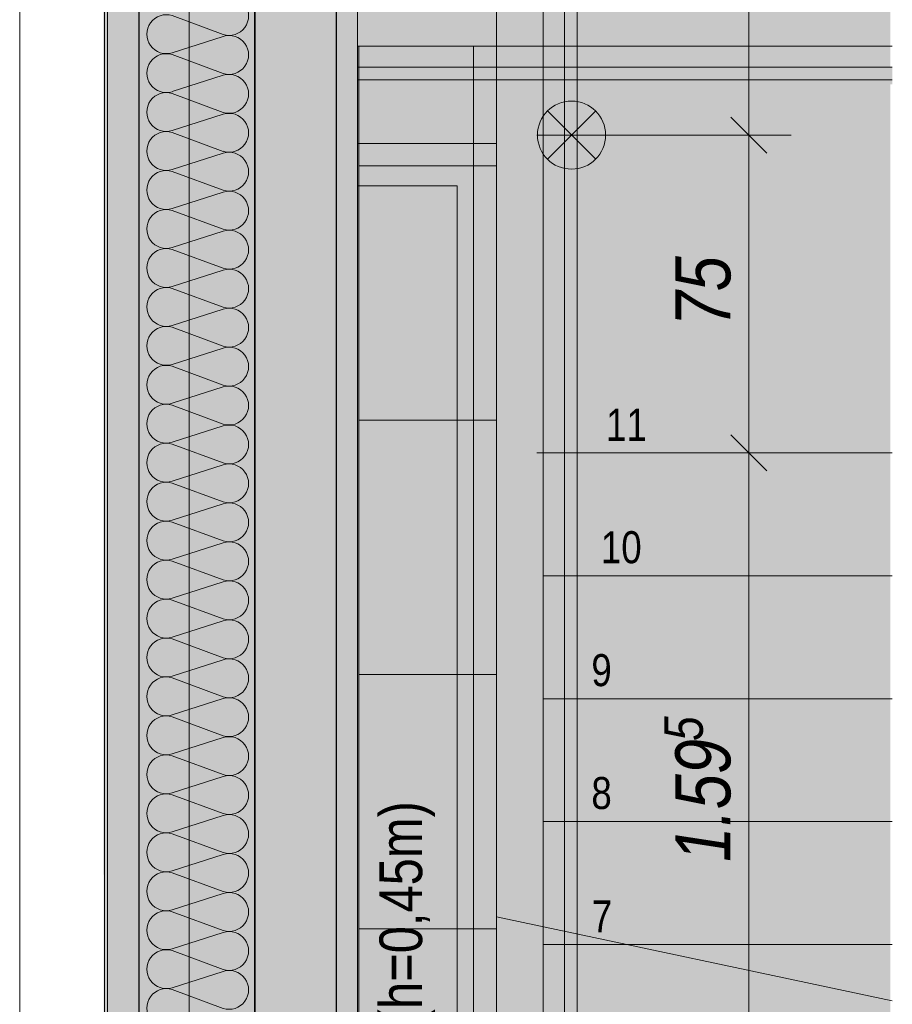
# Model space of a CAD drawing. Extents: x -620 to 300, y 62 to 1112.
# Tile 157 of 235: x 35 to 77, y 405 to 451. Entities that reach past the tile are written whole.
import ezdxf
from ezdxf.lldxf.tags import DXFTag

# ---------------------------------------------------------------- set-up
doc = ezdxf.new("R2010")
doc.units = 0
doc.layers.get('0').update_dxf_attribs({"lineweight": 13})
for name, color, linetype, lineweight, true_color in [('00_ E_ST_Handlaufleuchte', 7, 'Continuous', 13, 0xb2b200), ('00_E_ST_Handlaufleuchte_Bem', 7, 'Continuous', 5, 0x7d7d00), ('00_E_ST_Handlaufleuchte_Kabel', 3, 'Continuous', 18, 0x00ff00), ('00_E_ST_Handlaufleuchte–Handlauf-Position', 7, 'Continuous', 5, 0x0000b2), ('30 -33 Aussenwände- 7 Fassade_ Elemente', 7, 'Continuous', 9, 0x00aacc), ('30 -34 Innenwände- 6 Elemente', 7, 'Continuous', 9, 0xff6633), ('30 -35 Decken- 1 Konstruktion-Träger- Stahlbeton', 7, 'Continuous', 13, 0x33aa00), ('30 -35 Decken- 2.2 Treppen Außen', 9, 'Continuous', 9, 0x808080), ('60- 61 allgemeine Ausstattung- 4 Terrassen', 9, 'Continuous', 9, 0x808080), ('iwb_Layout BA_Markierung', 7, 'Continuous', 9, 0xbadcdc)]:
    doc.layers.add(name, color=color, linetype=linetype, lineweight=lineweight, true_color=true_color)
doc.layers.add('70 -71 Achsen- 1 Gebäudeachsen', color=7, linetype='STRICHPUNKT2-A06CPVE5L0', lineweight=18)
doc.styles.get("Standard").update_dxf_attribs({"font": 'ARIALN.TTF'})
tags = doc.linetypes.add('grob-A06CPVE1L0', pattern=[14, 3, -8, 3]).pattern_tags.tags
tags[8:9] = [DXFTag(74, 4), DXFTag(75, 0), DXFTag(340, '0'), DXFTag(46, 0.0), DXFTag(50, 0.0), DXFTag(44, 0.0), DXFTag(45, 0.0)]
tags[6:7] = [DXFTag(74, 4), DXFTag(75, 0), DXFTag(340, '0'), DXFTag(46, 0.0), DXFTag(50, 0.0), DXFTag(44, 0.0), DXFTag(45, 0.0)]
tags[4:5] = [DXFTag(74, 4), DXFTag(75, 0), DXFTag(340, '0'), DXFTag(46, 0.0), DXFTag(50, 0.0), DXFTag(44, 0.0), DXFTag(45, 0.0)]
tags = doc.linetypes.add('STRICHPUNKT2-A06CPVE5L0', pattern=[12.7, 6.35, -3.175, 0, -3.175]).pattern_tags.tags
tags[10:11] = [DXFTag(74, 4), DXFTag(75, 0), DXFTag(340, '0'), DXFTag(46, 0.0), DXFTag(50, 0.0), DXFTag(44, 0.0), DXFTag(45, 0.0)]
tags[8:9] = [DXFTag(74, 4), DXFTag(75, 0), DXFTag(340, '0'), DXFTag(46, 0.0), DXFTag(50, 0.0), DXFTag(44, 0.0), DXFTag(45, 0.0)]
tags[6:7] = [DXFTag(74, 4), DXFTag(75, 0), DXFTag(340, '0'), DXFTag(46, 0.0), DXFTag(50, 0.0), DXFTag(44, 0.0), DXFTag(45, 0.0)]
tags[4:5] = [DXFTag(74, 4), DXFTag(75, 0), DXFTag(340, '0'), DXFTag(46, 0.0), DXFTag(50, 0.0), DXFTag(44, 0.0), DXFTag(45, 0.0)]

# ---------------------------------------------------------------- blocks, each defined once
blk = doc.blocks.new('Polygon-A06CPVDVL0')
at = {"color": 0, "linetype": 'ByBlock', "lineweight": -2, "ltscale": 0.13}
blk.add_solid([(39.43, 86.616), (39.263, 1083.814), (76.501, 86.518), (76.501, 1083.814)], dxfattribs=at)
blk = doc.blocks.new('Referenz-A06CPVE6L0')
at = {"layer": '30 -33 Aussenwände- 7 Fassade_ Elemente', "color": 0, "linetype": 'Continuous', "lineweight": 25, "ltscale": 0.25}
for p, q in [((46.521, 549.453), (46.521, 384.453)), ((41.061, 388.953), (41.061, 544.953)), ((46.521, 389.453), (46.521, 544.453)), ((50.361, 544.453), (50.361, 389.453))]:
    blk.add_line(p, q, dxfattribs=at)
at = {"layer": '30 -33 Aussenwände- 7 Fassade_ Elemente', "color": 0, "linetype": 'Continuous', "ltscale": 0.13}
for p, q in [((51.361, 385.853), (51.361, 548.053)), ((39.561, 544.953), (39.561, 388.953)), ((42.621, 451.489), (45.021, 450.602)), ((45.021, 450.512), (42.621, 449.741)), ((42.621, 449.651), (45.021, 448.763)), ((45.021, 448.673), (42.621, 447.902)), ((42.621, 447.812), (45.021, 446.925)), ((45.021, 446.835), (42.621, 446.064)), ((42.621, 445.974), (45.021, 445.086)), ((45.021, 444.996), (42.621, 444.225)), ((42.621, 444.135), (45.021, 443.248)), ((45.021, 443.158), (42.621, 442.386)), ((42.621, 442.296), (45.021, 441.409)), ((45.021, 441.319), (42.621, 440.548)), ((42.621, 440.458), (45.021, 439.571)), ((45.021, 439.481), (42.621, 438.709)), ((42.621, 438.619), (45.021, 437.732)), ((45.021, 437.642), (42.621, 436.871)), ((42.621, 436.781), (45.021, 435.894)), ((45.021, 435.804), (42.621, 435.032)), ((42.621, 434.942), (45.021, 434.055)), ((45.021, 433.965), (42.621, 433.194)), ((42.621, 433.104), (45.021, 432.217)), ((45.021, 432.127), (42.621, 431.355)), ((42.621, 431.265), (45.021, 430.378)), ((45.021, 430.288), (42.621, 429.517)), ((42.621, 429.427), (45.021, 428.54)), ((45.021, 428.45), (42.621, 427.678)), ((42.621, 427.588), (45.021, 426.701)), ((45.021, 426.611), (42.621, 425.84)), ((42.621, 425.75), (45.021, 424.863)), ((45.021, 424.773), (42.621, 424.001)), ((42.621, 423.911), (45.021, 423.024)), ((45.021, 422.934), (42.621, 422.163)), ((42.621, 422.073), (45.021, 421.185)), ((45.021, 421.095), (42.621, 420.324)), ((42.621, 420.234), (45.021, 419.347)), ((45.021, 419.257), (42.621, 418.486)), ((42.621, 418.396), (45.021, 417.508)), ((45.021, 417.418), (42.621, 416.647)), ((42.621, 416.557), (45.021, 415.67)), ((45.021, 415.58), (42.621, 414.809)), ((42.621, 414.719), (45.021, 413.831)), ((45.021, 413.741), (42.621, 412.97)), ((42.621, 412.88), (45.021, 411.993)), ((45.021, 411.903), (42.621, 411.131)), ((42.621, 411.041), (45.021, 410.154)), ((45.021, 410.064), (42.621, 409.293)), ((42.621, 409.203), (45.021, 408.316)), ((45.021, 408.226), (42.621, 407.454)), ((42.621, 407.364), (45.021, 406.477)), ((45.021, 406.387), (42.621, 405.616)), ((42.621, 405.526), (45.021, 404.639))]:
    blk.add_line(p, q, dxfattribs=at)
for centre, major_axis, end_param in [((45.303, 451.476), (-0.282, -0.874), 3.764652), ((42.34, 450.615), (0.282, 0.874), 3.765224), ((45.303, 449.638), (-0.282, -0.874), 3.764652), ((42.34, 448.776), (0.282, 0.874), 3.765224), ((45.303, 447.799), (-0.282, -0.874), 3.764652), ((42.34, 446.938), (0.282, 0.874), 3.765224), ((45.303, 445.961), (-0.282, -0.874), 3.764652), ((42.34, 445.099), (0.282, 0.874), 3.765224), ((45.303, 444.122), (-0.282, -0.874), 3.764652), ((42.34, 443.261), (0.282, 0.874), 3.765224), ((45.303, 442.284), (-0.282, -0.874), 3.764652), ((42.34, 441.422), (0.282, 0.874), 3.765224), ((45.303, 440.445), (-0.282, -0.874), 3.764652), ((42.34, 439.584), (0.282, 0.874), 3.765224), ((45.303, 438.606), (-0.282, -0.874), 3.764652), ((42.34, 437.745), (0.282, 0.874), 3.765224), ((45.303, 436.768), (-0.282, -0.874), 3.764652), ((42.34, 435.907), (0.282, 0.874), 3.765224), ((45.303, 434.929), (-0.282, -0.874), 3.764652), ((42.34, 434.068), (0.282, 0.874), 3.765224), ((45.303, 433.091), (-0.282, -0.874), 3.764652), ((42.34, 432.23), (0.282, 0.874), 3.765224), ((45.303, 431.252), (-0.282, -0.874), 3.764652), ((42.34, 430.391), (0.282, 0.874), 3.765224), ((45.303, 429.414), (-0.282, -0.874), 3.764652), ((42.34, 428.553), (0.282, 0.874), 3.765224), ((45.303, 427.575), (-0.282, -0.874), 3.764652), ((42.34, 426.714), (0.282, 0.874), 3.765224), ((45.303, 425.737), (-0.282, -0.874), 3.764652), ((42.34, 424.875), (0.282, 0.874), 3.765224), ((45.303, 423.898), (-0.282, -0.874), 3.764652), ((42.34, 423.037), (0.282, 0.874), 3.765224), ((45.303, 422.06), (-0.282, -0.874), 3.764652), ((42.34, 421.198), (0.282, 0.874), 3.765224), ((45.303, 420.221), (-0.282, -0.874), 3.764652), ((42.34, 419.36), (0.282, 0.874), 3.765224), ((45.303, 418.383), (-0.282, -0.874), 3.764652), ((42.34, 417.521), (0.282, 0.874), 3.765224), ((45.303, 416.544), (-0.282, -0.874), 3.764652), ((42.34, 415.683), (0.282, 0.874), 3.765224), ((45.303, 414.706), (-0.282, -0.874), 3.764652), ((42.34, 413.844), (0.282, 0.874), 3.765224), ((45.303, 412.867), (-0.282, -0.874), 3.764652), ((42.34, 412.006), (0.282, 0.874), 3.765224), ((45.303, 411.029), (-0.282, -0.874), 3.764652), ((42.34, 410.167), (0.282, 0.874), 3.765224), ((45.303, 409.19), (-0.282, -0.874), 3.764652), ((42.34, 408.329), (0.282, 0.874), 3.765224), ((45.303, 407.351), (-0.282, -0.874), 3.764652), ((42.34, 406.49), (0.282, 0.874), 3.765224), ((45.303, 405.513), (-0.282, -0.874), 3.764652), ((42.34, 404.652), (0.282, 0.874), 3.765224)]:
    blk.add_ellipse(centre, major_axis=major_axis, ratio=1, start_param=0, end_param=end_param, dxfattribs=at)
at = {"layer": '30 -34 Innenwände- 6 Elemente', "color": 0, "linetype": 'Continuous', "ltscale": 0.13}
for p, q in [((51.361, 452.253), (51.361, 450.053)), ((51.361, 450.053), (76.595, 450.053)), ((76.595, 449.053), (51.361, 449.053)), ((51.361, 449.053), (51.361, 448.453)), ((51.361, 448.453), (76.595, 448.453))]:
    blk.add_line(p, q, dxfattribs=at)
at = {"layer": '30 -35 Decken- 1 Konstruktion-Träger- Stahlbeton', "color": 0, "linetype": 'grob-A06CPVE1L0', "lineweight": -2, "ltscale": 0.13}
for p, q in [((35.421, 388.453), (35.421, 605.453)), ((43.421, 388.453), (43.421, 605.453))]:
    blk.add_line(p, q, dxfattribs=at)
at = {"layer": '30 -35 Decken- 2.2 Treppen Außen', "color": 0, "linetype": 'grob-A06CPVE1L0', "ltscale": 0.13}
for p, q in [((57.921, 518.853), (57.921, 408.962)), ((60.121, 408.494), (60.121, 518.853)), ((60.121, 430.853), (60.121, 460.853)), ((60.121, 425.053), (60.121, 430.853)), ((76.595, 430.853), (60.121, 430.853)), ((60.121, 419.253), (60.121, 425.053)), ((76.595, 425.053), (60.121, 425.053)), ((60.121, 413.453), (60.121, 419.253)), ((76.595, 419.253), (60.121, 419.253)), ((60.121, 413.453), (60.121, 408.494)), ((76.595, 413.453), (60.121, 413.453)), ((76.595, 404.993), (57.921, 408.962)), ((76.595, 407.653), (64.078, 407.653))]:
    blk.add_line(p, q, dxfattribs=at)
at = {"layer": '30 -35 Decken- 2.2 Treppen Außen', "color": 0, "linetype": 'Continuous', "ltscale": 0.13}
for p, q in [((57.921, 408.962), (57.921, 518.853)), ((60.121, 518.853), (60.121, 408.494)), ((61.121, 408.282), (61.121, 518.853)), ((61.721, 518.853), (61.721, 408.154)), ((57.921, 408.962), (57.921, 372.853)), ((76.595, 404.993), (57.921, 408.962)), ((60.121, 408.494), (60.121, 407.653)), ((60.121, 372.853), (60.121, 408.494)), ((61.121, 372.853), (61.121, 408.282)), ((61.721, 408.154), (61.721, 372.853)), ((64.078, 407.653), (60.121, 407.653)), ((60.121, 407.653), (60.121, 401.853))]:
    blk.add_line(p, q, dxfattribs=at)
at = {"layer": '60- 61 allgemeine Ausstattung- 4 Terrassen', "color": 0}
for p, q in [((57.921, 450.053), (51.43, 450.053)), ((51.43, 450.053), (51.43, 385.853)), ((56.841, 213.853), (56.841, 450.053)), ((57.921, 372.853), (57.921, 450.053)), ((51.361, 445.453), (57.921, 445.453)), ((51.361, 385.453), (51.361, 445.453)), ((57.921, 445.453), (57.921, 385.453)), ((51.43, 444.394), (57.921, 444.394)), ((51.361, 443.453), (56.07, 443.453)), ((51.361, 387.453), (51.361, 443.453)), ((56.07, 443.453), (56.07, 387.453)), ((51.43, 432.394), (57.921, 432.394)), ((51.43, 420.394), (57.921, 420.394)), ((51.43, 408.394), (57.921, 408.394))]:
    blk.add_line(p, q, dxfattribs=at)
at = {"layer": '70 -71 Achsen- 1 Gebäudeachsen', "color": 0, "linetype": 'STRICHPUNKT2-A06CPVE5L0', "ltscale": 0.18}
blk.add_line((39.421, 1084.393), (39.421, 84.953), dxfattribs=at)
at = {"layer": '30 -35 Decken- 2.2 Treppen Außen', "color": 0, "linetype": 'ByBlock', "ltscale": 0.13, "char_height": 1.51033, "attachment_point": 1, "rotation": 0.001}
for s, insert in [('{\\fArial Narrow;11}', (63.085, 432.934)), ('{\\fArial Narrow;10}', (62.844, 427.158)), ('{\\fArial Narrow;9}', (62.396, 421.358)), ('{\\fArial Narrow;8}', (62.396, 415.558)), ('{\\fArial Narrow;7}', (62.417, 409.734))]:
    blk.add_mtext(s, dxfattribs=dict(at, insert=insert))
at = {"layer": '60- 61 allgemeine Ausstattung- 4 Terrassen', "color": 0, "linetype": 'Continuous', "ltscale": 0.13, "insert": (52.397, 388.453), "char_height": 2.01377, "attachment_point": 1, "rotation": 90}
blk.add_mtext('{\\fArial Narrow;Fassadengrün (h=0,45m)}', dxfattribs=at)
blk = doc.blocks.new('Polygon-A06CPVEEL0')
at = {"color": 0, "linetype": 'ByBlock', "lineweight": -2, "ltscale": 0.13}
for points in [[(76.595, 448.623), (57.921, 448.253), (57.921, 449.053)], [(76.595, 448.623), (57.921, 449.053), (76.595, 449.053)], [(76.595, 448.253), (57.921, 448.253), (76.595, 448.623)]]:
    blk.add_solid(points, dxfattribs=at)
blk = doc.blocks.new('Maß-A06CPVEUL0')
at = {"color": 0, "linetype": 'ByBlock', "lineweight": -2, "ltscale": 0.13}
for p, q in [((68.973, 446.702), (70.67, 445.004)), ((71.821, 445.853), (59.821, 445.853)), ((69.821, 430.853), (69.821, 445.853)), ((68.973, 431.702), (70.67, 430.005)), ((71.821, 430.853), (59.821, 430.853))]:
    blk.add_line(p, q, dxfattribs=at)
at = {"color": 0, "linetype": 'ByBlock', "lineweight": -2, "ltscale": 0.13, "insert": (66.355, 436.827), "char_height": 2.6, "attachment_point": 1, "rotation": 90}
blk.add_mtext('{\\fArial Narrow|b0|i1;75}', dxfattribs=at)
blk = doc.blocks.new('Blockreferenz-A06CPVGIL0')
at = {"lineweight": -2}
for points in [[(61.461, 445.853), (60.324, 446.99), (60.657, 447.246), (61.045, 447.406), (61.461, 447.461), (61.878, 447.406), (62.266, 447.246), (62.599, 446.99)], [(60.324, 444.716), (61.461, 445.853), (62.599, 444.716), (62.266, 444.46), (61.878, 444.3), (61.461, 444.245), (61.045, 444.3), (60.657, 444.46)]]:
    blk.add_hatch(color=0, dxfattribs=at).paths.add_polyline_path(points)
at = {"color": 0, "lineweight": -2}
for p, q in [((62.599, 444.716), (60.324, 446.99)), ((60.324, 444.716), (62.599, 446.99))]:
    blk.add_line(p, q, dxfattribs=at)
blk.add_circle((61.461, 445.853), 1.608, dxfattribs=at)
blk = doc.blocks.new('Maß-A06CPVH0L0')
at = {"color": 0, "linetype": 'ByBlock', "lineweight": -2, "ltscale": 0.13}
for p, q in [((68.973, 461.702), (70.67, 460.005)), ((71.821, 460.853), (59.821, 460.853)), ((69.821, 445.853), (69.821, 460.853)), ((68.973, 446.702), (70.67, 445.004)), ((71.821, 445.853), (59.821, 445.853))]:
    blk.add_line(p, q, dxfattribs=at)
at = {"color": 0, "linetype": 'ByBlock', "lineweight": -2, "ltscale": 0.13, "insert": (66.355, 451.827), "char_height": 2.6, "attachment_point": 1, "rotation": 90}
blk.add_mtext('{\\fArial Narrow|b0|i1;75}', dxfattribs=at)
blk = doc.blocks.new('Maß-A06CPVH2L0')
at = {"color": 0, "linetype": 'ByBlock', "lineweight": -2, "ltscale": 0.13}
for p, q in [((70.67, 430.005), (68.973, 431.702)), ((67.821, 430.853), (76.595, 430.853)), ((69.821, 430.853), (69.821, 398.953)), ((70.67, 398.105), (68.973, 399.802)), ((71.821, 398.953), (59.821, 398.953))]:
    blk.add_line(p, q, dxfattribs=at)
at = {"color": 0, "linetype": 'ByBlock', "lineweight": -2, "ltscale": 0.13, "attachment_point": 1, "rotation": 90}
for s, insert, char_height in [('{\\fArial Narrow|b0|i1;5}', (65.835, 417.264), 1.82), ('{\\fArial Narrow|b0|i1;1.59}', (66.355, 411.554), 2.6)]:
    blk.add_mtext(s, dxfattribs=dict(at, insert=insert, char_height=char_height))
blk = doc.blocks.new('Polygon-A06CPVI0L0')
at = {"linetype": 'ByBlock', "lineweight": -2, "ltscale": 0.13}
blk.add_hatch(color=0, dxfattribs=at).paths.add_polyline_path([(61.121, 372.853), (61.121, 551.853), (51.361, 551.853), (51.361, 552.653), (61.921, 552.653), (61.921, 372.853)])
blk = doc.blocks.new('Polylinie-A06CPVKWL0')
at = {"color": 0, "linetype": 'ByBlock', "lineweight": -2, "ltscale": 0.18}
blk.add_solid([(61.361, 518.853), (61.561, 518.853), (61.361, 372.853), (61.561, 372.853)], dxfattribs=at)

msp = doc.modelspace()

# ---------------------------------------------------------------- block references
at = {"color": 8, "lineweight": 13, "ltscale": 0.13, "true_color": 0x808080}
msp.add_blockref('Referenz-A06CPVE6L0', (0, 0), dxfattribs=at)
at = {"layer": '00_ E_ST_Handlaufleuchte', "ltscale": 0.13}
msp.add_blockref('Blockreferenz-A06CPVGIL0', (0, 0), dxfattribs=at)
at = {"layer": '00_E_ST_Handlaufleuchte_Bem', "ltscale": 0.13}
for name in ['Maß-A06CPVH0L0', 'Maß-A06CPVEUL0', 'Maß-A06CPVH2L0']:
    msp.add_blockref(name, (0, 0), dxfattribs=at)
at = {"layer": '00_E_ST_Handlaufleuchte_Kabel', "ltscale": 0.18}
msp.add_blockref('Polylinie-A06CPVKWL0', (0, 0), dxfattribs=at)
at = {"layer": '00_E_ST_Handlaufleuchte–Handlauf-Position', "ltscale": 0.13}
for name in ['Polygon-A06CPVI0L0', 'Polygon-A06CPVEEL0']:
    msp.add_blockref(name, (0, 0), dxfattribs=at)
at = {"layer": 'iwb_Layout BA_Markierung', "ltscale": 0.13}
msp.add_blockref('Polygon-A06CPVDVL0', (0, 0), dxfattribs=at)

doc.saveas('drawing.dxf')
